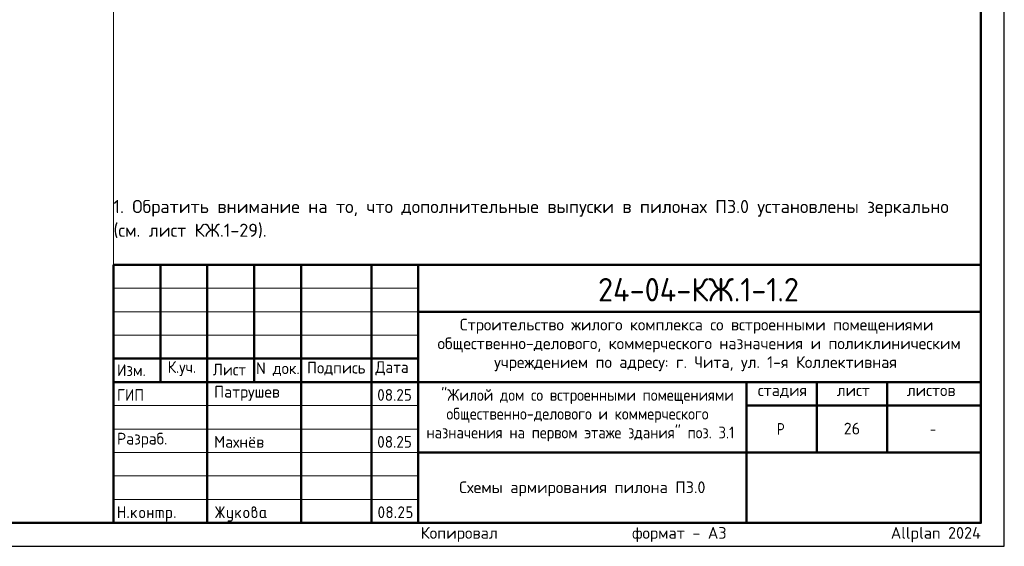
# Model space of a CAD drawing. Header units: millimetres. Extents: x 0 to 42000, y 0 to 29700.
# Tile 5 of 12: x 21000 to 42000, y 0 to 11225. Entities that reach past the tile are written whole.
import ezdxf

# ---------------------------------------------------------------- set-up
doc = ezdxf.new("R2010")
doc.units = ezdxf.units.MM
doc.layers.add('Standard', color=7, linetype='Continuous', lineweight=25)
doc.layers.add('Надписи', color=7, linetype='Continuous', lineweight=25)
doc.styles.add('ISOCPEUR', font='txt')

msp = doc.modelspace()

# ---------------------------------------------------------------- hatches: boundary and pattern name
at = {"layer": 'Standard', "linetype": 'Continuous', "lineweight": 25, "transparency": 33554687}
for points in [[(23099, 614), (23099, 839), (23099, 840), (23099, 842), (23099, 843), (23100, 844), (23100, 845), (23101, 846), (23101, 847), (23102, 848), (23103, 849), (23104, 850), (23105, 850), (23106, 851), (23107, 851), (23109, 851), (23110, 851), (23112, 851), (23113, 851), (23115, 851), (23116, 851), (23117, 851), (23118, 850), (23119, 850), (23120, 849), (23121, 848), (23122, 847), (23122, 846), (23123, 845), (23123, 844), (23124, 843), (23124, 842), (23124, 840), (23124, 839), (23124, 751), (23224, 751), (23224, 839), (23224, 840), (23224, 842), (23224, 843), (23225, 844), (23225, 845), (23226, 846), (23226, 847), (23227, 848), (23228, 849), (23229, 850), (23230, 850), (23231, 851), (23232, 851), (23233, 851), (23235, 851), (23236, 851), (23238, 851), (23239, 851), (23241, 851), (23242, 851), (23243, 850), (23244, 850), (23245, 849), (23246, 848), (23247, 847), (23247, 846), (23248, 845), (23248, 844), (23249, 843), (23249, 842), (23249, 840), (23249, 839), (23249, 614), (23249, 612), (23249, 611), (23249, 609), (23248, 608), (23248, 607), (23247, 606), (23247, 605), (23246, 604), (23245, 604), (23244, 603), (23243, 602), (23242, 602), (23241, 602), (23239, 601), (23238, 601), (23236, 601), (23235, 601), (23233, 601), (23232, 602), (23231, 602), (23230, 602), (23229, 603), (23228, 604), (23227, 604), (23226, 605), (23226, 606), (23225, 607), (23225, 608), (23224, 609), (23224, 611), (23224, 612), (23224, 614), (23224, 726), (23124, 726), (23124, 614), (23124, 612), (23124, 611), (23124, 609), (23123, 608), (23123, 607), (23122, 606), (23122, 605), (23121, 604), (23120, 604), (23119, 603), (23118, 602), (23117, 602), (23116, 602), (23115, 601), (23113, 601), (23112, 601), (23110, 601), (23109, 601), (23107, 602), (23106, 602), (23105, 602), (23104, 603), (23103, 604), (23102, 604), (23101, 605), (23101, 606), (23100, 607), (23100, 608), (23099, 609), (23099, 611), (23099, 612)], [(25259, 704), (25194, 607), (25193, 605), (25192, 604), (25191, 603), (25190, 603), (25188, 602), (25187, 602), (25185, 601), (25183, 601), (25182, 601), (25180, 601), (25179, 602), (25178, 602), (25177, 603), (25176, 603), (25175, 604), (25174, 605), (25173, 605), (25173, 606), (25172, 607), (25172, 609), (25171, 610), (25171, 611), (25171, 613), (25171, 614), (25171, 616), (25172, 618), (25172, 619), (25173, 621), (25243, 726), (25173, 832), (25172, 833), (25172, 835), (25171, 837), (25171, 838), (25171, 840), (25171, 841), (25171, 843), (25172, 844), (25172, 845), (25173, 846), (25173, 847), (25174, 848), (25175, 849), (25176, 849), (25177, 850), (25178, 850), (25179, 851), (25181, 851), (25182, 851), (25184, 851), (25185, 851), (25187, 851), (25188, 851), (25189, 850), (25191, 849), (25192, 848), (25193, 847), (25194, 846), (25259, 749), (25259, 839), (25259, 840), (25259, 842), (25259, 843), (25259, 844), (25260, 845), (25260, 846), (25261, 847), (25262, 848), (25262, 849), (25263, 850), (25264, 850), (25266, 851), (25267, 851), (25268, 851), (25269, 851), (25271, 851), (25273, 851), (25274, 851), (25275, 851), (25277, 851), (25278, 850), (25279, 850), (25280, 849), (25280, 848), (25281, 847), (25282, 846), (25282, 845), (25283, 844), (25283, 843), (25283, 842), (25284, 840), (25284, 839), (25284, 749), (25348, 846), (25349, 847), (25350, 848), (25351, 849), (25353, 850), (25354, 851), (25356, 851), (25357, 851), (25359, 851), (25360, 851), (25361, 851), (25362, 851), (25363, 850), (25365, 850), (25366, 849), (25367, 848), (25367, 847), (25368, 847), (25369, 846), (25370, 845), (25370, 843), (25371, 842), (25371, 841), (25371, 840), (25371, 839), (25371, 837), (25371, 835), (25370, 833), (25369, 832), (25299, 726), (25369, 621), (25370, 619), (25371, 617), (25371, 616), (25371, 614), (25371, 613), (25371, 611), (25371, 610), (25370, 609), (25370, 608), (25369, 607), (25368, 606), (25368, 605), (25367, 604), (25366, 603), (25365, 603), (25364, 602), (25363, 602), (25361, 602), (25360, 601), (25359, 601), (25357, 601), (25356, 602), (25354, 602), (25353, 603), (25351, 603), (25350, 604), (25349, 605), (25348, 607), (25284, 704), (25284, 614), (25284, 612), (25283, 611), (25283, 609), (25283, 608), (25282, 607), (25282, 606), (25281, 605), (25280, 604), (25280, 604), (25279, 603), (25278, 602), (25277, 602), (25275, 602), (25274, 601), (25273, 601), (25271, 601), (25269, 601), (25268, 601), (25267, 602), (25266, 602), (25264, 602), (25263, 603), (25262, 604), (25262, 604), (25261, 605), (25260, 606), (25260, 607), (25259, 608), (25259, 609), (25259, 611), (25259, 612), (25259, 614)], [(29137, 851), (29140, 851), (29144, 851), (29147, 851), (29150, 850), (29153, 850), (29156, 849), (29158, 848), (29161, 847), (29164, 846), (29167, 844), (29169, 843), (29172, 841), (29174, 839), (29177, 837), (29179, 835), (29181, 833), (29184, 831), (29186, 828), (29188, 826), (29189, 823), (29191, 821), (29193, 818), (29194, 816), (29195, 813), (29196, 810), (29197, 807), (29198, 804), (29198, 801), (29199, 798), (29199, 795), (29200, 792), (29200, 789), (29200, 784), (29199, 780), (29198, 775), (29197, 771), (29195, 766), (29193, 762), (29191, 757), (29188, 753), (29110, 626), (29187, 626), (29189, 626), (29190, 626), (29191, 626), (29193, 626), (29194, 625), (29195, 625), (29196, 624), (29197, 623), (29197, 622), (29198, 621), (29198, 620), (29199, 619), (29199, 618), (29199, 617), (29200, 615), (29200, 614), (29200, 612), (29199, 611), (29199, 610), (29199, 608), (29198, 607), (29198, 606), (29197, 605), (29197, 604), (29196, 604), (29195, 603), (29194, 602), (29193, 602), (29191, 602), (29190, 601), (29189, 601), (29187, 601), (29087, 601), (29086, 601), (29084, 601), (29083, 602), (29082, 602), (29081, 602), (29080, 603), (29079, 604), (29078, 604), (29077, 605), (29076, 606), (29076, 607), (29075, 608), (29075, 609), (29075, 611), (29075, 612), (29075, 614), (29075, 616), (29075, 617), (29076, 619), (29077, 621), (29168, 768), (29170, 771), (29171, 773), (29172, 776), (29173, 778), (29174, 781), (29174, 783), (29175, 786), (29175, 789), (29175, 793), (29174, 796), (29173, 800), (29172, 803), (29171, 806), (29168, 809), (29166, 813), (29164, 815), (29161, 818), (29158, 820), (29155, 822), (29152, 823), (29148, 825), (29145, 826), (29141, 826), (29137, 826), (29135, 826), (29132, 826), (29129, 825), (29127, 824), (29124, 823), (29122, 822), (29119, 820), (29117, 818), (29114, 816), (29112, 814), (29110, 812), (29107, 809), (29105, 806), (29103, 802), (29100, 799), (29098, 795), (29097, 793), (29096, 792), (29095, 791), (29094, 790), (29092, 790), (29091, 789), (29089, 789), (29087, 789), (29086, 789), (29084, 789), (29083, 789), (29082, 790), (29081, 790), (29080, 791), (29079, 791), (29078, 792), (29077, 793), (29076, 794), (29076, 795), (29075, 796), (29075, 797), (29075, 798), (29075, 800), (29075, 801), (29075, 803), (29075, 804), (29075, 805), (29076, 806), (29079, 812), (29082, 817), (29085, 822), (29088, 826), (29092, 830), (29095, 834), (29099, 837), (29103, 840), (29107, 843), (29111, 845), (29115, 847), (29119, 848), (29123, 850), (29128, 851), (29132, 851)], [(29250, 739), (29250, 839), (29250, 840), (29250, 842), (29250, 843), (29250, 844), (29251, 845), (29251, 846), (29252, 847), (29253, 848), (29253, 849), (29254, 850), (29255, 850), (29257, 851), (29258, 851), (29259, 851), (29261, 851), (29262, 851), (29349, 851), (29351, 851), (29352, 851), (29354, 851), (29355, 851), (29356, 850), (29357, 850), (29358, 849), (29359, 848), (29359, 847), (29360, 846), (29361, 845), (29361, 844), (29361, 843), (29362, 842), (29362, 840), (29362, 839), (29362, 837), (29362, 836), (29361, 834), (29361, 833), (29361, 832), (29360, 831), (29359, 830), (29359, 829), (29358, 829), (29357, 828), (29356, 827), (29355, 827), (29354, 827), (29352, 826), (29351, 826), (29349, 826), (29275, 826), (29275, 751), (29312, 751), (29315, 751), (29318, 751), (29322, 751), (29324, 750), (29327, 750), (29330, 749), (29333, 748), (29336, 747), (29339, 746), (29341, 744), (29344, 743), (29347, 741), (29349, 739), (29351, 737), (29354, 735), (29356, 733), (29358, 731), (29360, 728), (29362, 726), (29364, 723), (29366, 721), (29367, 718), (29369, 715), (29370, 713), (29371, 710), (29372, 707), (29373, 704), (29373, 701), (29374, 698), (29374, 695), (29374, 692), (29374, 689), (29374, 664), (29374, 661), (29374, 657), (29374, 654), (29373, 651), (29373, 648), (29372, 645), (29371, 643), (29370, 640), (29369, 637), (29367, 634), (29366, 632), (29364, 629), (29362, 627), (29360, 624), (29358, 622), (29356, 620), (29354, 617), (29351, 615), (29349, 613), (29346, 612), (29344, 610), (29341, 608), (29339, 607), (29336, 606), (29333, 605), (29330, 604), (29327, 603), (29324, 602), (29321, 602), (29318, 602), (29315, 601), (29312, 601), (29262, 601), (29261, 601), (29259, 601), (29258, 602), (29257, 602), (29255, 602), (29254, 603), (29253, 604), (29253, 604), (29252, 605), (29251, 606), (29251, 607), (29250, 608), (29250, 610), (29250, 611), (29250, 612), (29250, 614), (29250, 615), (29250, 617), (29250, 618), (29250, 619), (29251, 620), (29251, 621), (29252, 622), (29253, 623), (29253, 624), (29254, 625), (29255, 625), (29257, 626), (29258, 626), (29259, 626), (29261, 626), (29262, 626), (29312, 626), (29316, 626), (29319, 627), (29323, 628), (29326, 629), (29330, 630), (29333, 632), (29336, 634), (29338, 637), (29341, 640), (29343, 643), (29345, 646), (29347, 649), (29348, 653), (29349, 656), (29349, 660), (29349, 664), (29349, 689), (29349, 693), (29349, 696), (29348, 700), (29347, 703), (29345, 707), (29343, 710), (29341, 713), (29338, 715), (29336, 718), (29333, 720), (29330, 722), (29326, 724), (29323, 725), (29319, 726), (29316, 726), (29312, 726), (29262, 726), (29261, 726), (29259, 726), (29258, 727), (29257, 727), (29255, 727), (29254, 728), (29253, 729), (29253, 729), (29252, 730), (29251, 731), (29251, 732), (29250, 733), (29250, 734), (29250, 736), (29250, 737)], [(23299, 626), (23299, 628), (23299, 629), (23299, 631), (23300, 632), (23300, 633), (23301, 634), (23301, 635), (23302, 636), (23303, 637), (23304, 637), (23305, 638), (23306, 638), (23307, 638), (23309, 639), (23310, 639), (23312, 639), (23313, 639), (23314, 639), (23316, 638), (23317, 638), (23318, 638), (23319, 637), (23320, 637), (23321, 636), (23322, 635), (23322, 634), (23323, 633), (23323, 632), (23324, 631), (23324, 629), (23324, 628), (23324, 626), (23324, 614), (23324, 612), (23324, 611), (23324, 610), (23323, 608), (23323, 607), (23322, 606), (23322, 605), (23321, 604), (23320, 604), (23319, 603), (23318, 602), (23317, 602), (23316, 602), (23314, 601), (23313, 601), (23312, 601), (23310, 601), (23309, 601), (23307, 602), (23306, 602), (23305, 602), (23304, 603), (23303, 604), (23302, 604), (23301, 605), (23301, 606), (23300, 607), (23300, 608), (23299, 610), (23299, 611), (23299, 612), (23299, 614)], [(23399, 694), (23478, 773), (23478, 773), (23479, 774), (23480, 775), (23482, 775), (23483, 776), (23484, 776), (23485, 776), (23486, 776), (23488, 776), (23489, 776), (23491, 776), (23492, 775), (23493, 775), (23494, 774), (23495, 774), (23496, 773), (23497, 772), (23497, 771), (23498, 770), (23498, 769), (23499, 768), (23499, 767), (23499, 765), (23499, 764), (23499, 762), (23499, 761), (23498, 760), (23498, 759), (23497, 758), (23497, 757), (23496, 756), (23495, 755), (23440, 700), (23496, 621), (23498, 619), (23498, 617), (23499, 616), (23499, 614), (23499, 612), (23499, 611), (23499, 609), (23498, 608), (23498, 607), (23497, 606), (23497, 605), (23496, 604), (23495, 604), (23494, 603), (23493, 602), (23492, 602), (23491, 602), (23489, 601), (23488, 601), (23486, 601), (23485, 601), (23483, 602), (23482, 602), (23480, 603), (23479, 603), (23478, 604), (23477, 605), (23476, 607), (23422, 682), (23399, 659), (23399, 614), (23399, 612), (23399, 611), (23399, 609), (23398, 608), (23398, 607), (23397, 606), (23397, 605), (23396, 604), (23395, 604), (23394, 603), (23393, 602), (23392, 602), (23391, 602), (23389, 601), (23388, 601), (23386, 601), (23385, 601), (23383, 601), (23382, 602), (23381, 602), (23380, 602), (23379, 603), (23378, 604), (23377, 604), (23376, 605), (23376, 606), (23375, 607), (23375, 608), (23374, 609), (23374, 611), (23374, 612), (23374, 614), (23374, 764), (23374, 765), (23374, 767), (23374, 768), (23375, 769), (23375, 770), (23376, 771), (23376, 772), (23377, 773), (23378, 774), (23379, 774), (23380, 775), (23381, 775), (23382, 776), (23383, 776), (23385, 776), (23386, 776), (23388, 776), (23389, 776), (23391, 776), (23392, 775), (23393, 775), (23394, 774), (23395, 774), (23396, 773), (23397, 772), (23397, 771), (23398, 770), (23398, 769), (23399, 768), (23399, 767), (23399, 765), (23399, 764)], [(23749, 676), (23749, 614), (23749, 612), (23748, 611), (23748, 609), (23748, 608), (23747, 607), (23747, 606), (23746, 605), (23746, 604), (23745, 604), (23744, 603), (23743, 602), (23742, 602), (23740, 602), (23739, 601), (23738, 601), (23736, 601), (23735, 601), (23733, 601), (23732, 602), (23731, 602), (23729, 602), (23729, 603), (23728, 604), (23727, 604), (23726, 605), (23725, 606), (23725, 607), (23724, 608), (23724, 609), (23724, 611), (23724, 612), (23724, 614), (23724, 764), (23724, 765), (23724, 767), (23724, 768), (23724, 769), (23725, 770), (23725, 771), (23726, 772), (23727, 773), (23728, 774), (23729, 774), (23729, 775), (23731, 775), (23732, 776), (23733, 776), (23735, 776), (23736, 776), (23738, 776), (23739, 776), (23740, 776), (23742, 775), (23743, 775), (23744, 774), (23745, 774), (23746, 773), (23746, 772), (23747, 771), (23747, 770), (23748, 769), (23748, 768), (23748, 767), (23749, 765), (23749, 764), (23749, 701), (23823, 701), (23823, 764), (23823, 765), (23824, 767), (23824, 768), (23824, 769), (23825, 770), (23825, 771), (23826, 772), (23826, 773), (23827, 774), (23828, 774), (23829, 775), (23830, 775), (23832, 776), (23833, 776), (23834, 776), (23836, 776), (23837, 776), (23839, 776), (23840, 776), (23841, 775), (23843, 775), (23843, 774), (23844, 774), (23845, 773), (23846, 772), (23847, 771), (23847, 770), (23848, 769), (23848, 768), (23848, 767), (23848, 765), (23848, 764), (23848, 614), (23848, 612), (23848, 611), (23848, 609), (23848, 608), (23847, 607), (23847, 606), (23846, 605), (23845, 604), (23844, 604), (23843, 603), (23843, 602), (23841, 602), (23840, 602), (23839, 601), (23837, 601), (23836, 601), (23834, 601), (23833, 601), (23832, 602), (23830, 602), (23829, 602), (23828, 603), (23827, 604), (23826, 604), (23826, 605), (23825, 606), (23825, 607), (23824, 608), (23824, 609), (23824, 611), (23823, 612), (23823, 614), (23823, 676)], [(23911, 776), (24023, 776), (24026, 776), (24028, 776), (24031, 776), (24033, 775), (24036, 775), (24038, 774), (24040, 773), (24043, 773), (24045, 772), (24047, 770), (24049, 769), (24051, 768), (24053, 767), (24055, 765), (24057, 763), (24059, 762), (24061, 760), (24062, 758), (24064, 756), (24065, 754), (24067, 752), (24068, 750), (24069, 748), (24070, 745), (24071, 743), (24071, 741), (24072, 739), (24072, 736), (24073, 734), (24073, 731), (24073, 729), (24073, 726), (24073, 614), (24073, 612), (24073, 611), (24073, 609), (24073, 608), (24072, 607), (24072, 606), (24071, 605), (24070, 604), (24069, 604), (24068, 603), (24067, 602), (24066, 602), (24065, 602), (24064, 601), (24062, 601), (24061, 601), (24059, 601), (24058, 601), (24057, 602), (24055, 602), (24054, 602), (24053, 603), (24052, 604), (24051, 604), (24051, 605), (24050, 606), (24049, 607), (24049, 608), (24049, 609), (24048, 611), (24048, 612), (24048, 614), (24048, 726), (24048, 729), (24048, 731), (24047, 734), (24046, 736), (24046, 738), (24044, 740), (24043, 742), (24041, 744), (24039, 746), (24037, 747), (24035, 748), (24033, 749), (24031, 750), (24028, 751), (24026, 751), (24023, 751), (23998, 751), (23998, 614), (23998, 612), (23998, 611), (23998, 609), (23998, 608), (23997, 607), (23997, 606), (23996, 605), (23995, 604), (23995, 604), (23994, 603), (23993, 602), (23991, 602), (23990, 602), (23989, 601), (23987, 601), (23986, 601), (23984, 601), (23983, 601), (23982, 602), (23980, 602), (23979, 602), (23978, 603), (23977, 604), (23977, 604), (23976, 605), (23975, 606), (23975, 607), (23974, 608), (23974, 609), (23974, 611), (23973, 612), (23973, 614), (23973, 751), (23924, 751), (23924, 614), (23924, 612), (23923, 611), (23923, 609), (23923, 608), (23922, 607), (23922, 606), (23921, 605), (23920, 604), (23920, 604), (23919, 603), (23918, 602), (23916, 602), (23915, 602), (23914, 601), (23913, 601), (23911, 601), (23909, 601), (23908, 601), (23907, 602), (23906, 602), (23904, 602), (23903, 603), (23902, 604), (23902, 604), (23901, 605), (23900, 606), (23900, 607), (23899, 608), (23899, 609), (23899, 611), (23898, 612), (23898, 614), (23898, 764), (23898, 765), (23899, 767), (23899, 768), (23899, 769), (23900, 770), (23900, 771), (23901, 772), (23902, 773), (23902, 774), (23903, 774), (23904, 775), (23906, 775), (23907, 776), (23908, 776), (23909, 776)], [(24298, 626), (24298, 628), (24298, 629), (24299, 631), (24299, 632), (24299, 633), (24300, 634), (24301, 635), (24301, 636), (24302, 637), (24303, 637), (24304, 638), (24305, 638), (24307, 638), (24308, 639), (24309, 639), (24311, 639), (24312, 639), (24314, 639), (24315, 638), (24316, 638), (24317, 638), (24318, 637), (24319, 637), (24320, 636), (24321, 635), (24322, 634), (24322, 633), (24323, 632), (24323, 631), (24323, 629), (24323, 628), (24323, 626), (24323, 614), (24323, 612), (24323, 611), (24323, 610), (24323, 608), (24322, 607), (24322, 606), (24321, 605), (24320, 604), (24319, 604), (24318, 603), (24317, 602), (24316, 602), (24315, 602), (24314, 601), (24312, 601), (24311, 601), (24309, 601), (24308, 601), (24307, 602), (24305, 602), (24304, 602), (24303, 603), (24302, 604), (24301, 604), (24301, 605), (24300, 606), (24299, 607), (24299, 608), (24299, 610), (24298, 611), (24298, 612), (24298, 614)], [(25521, 576), (25521, 601), (25471, 601), (25468, 601), (25466, 602), (25463, 602), (25461, 602), (25458, 603), (25456, 603), (25454, 604), (25452, 605), (25449, 606), (25447, 607), (25445, 608), (25443, 609), (25441, 611), (25439, 612), (25437, 614), (25436, 616), (25434, 618), (25432, 620), (25431, 622), (25429, 624), (25428, 626), (25427, 628), (25426, 630), (25425, 632), (25424, 634), (25423, 637), (25422, 639), (25422, 641), (25422, 644), (25421, 646), (25421, 649), (25421, 651), (25421, 764), (25421, 765), (25421, 767), (25421, 768), (25422, 769), (25422, 770), (25423, 771), (25423, 772), (25424, 773), (25425, 774), (25426, 774), (25427, 775), (25428, 775), (25429, 776), (25431, 776), (25432, 776), (25434, 776), (25435, 776), (25437, 776), (25438, 776), (25439, 775), (25440, 775), (25441, 774), (25442, 774), (25443, 773), (25444, 772), (25444, 771), (25445, 770), (25445, 769), (25446, 768), (25446, 767), (25446, 765), (25446, 764), (25446, 651), (25446, 649), (25447, 646), (25447, 644), (25448, 642), (25449, 640), (25450, 638), (25452, 636), (25454, 634), (25455, 632), (25457, 630), (25459, 629), (25462, 628), (25464, 627), (25466, 627), (25468, 626), (25471, 626), (25521, 626), (25521, 764), (25521, 765), (25521, 767), (25521, 768), (25522, 769), (25522, 770), (25523, 771), (25523, 772), (25524, 773), (25525, 774), (25526, 774), (25527, 775), (25528, 775), (25529, 776), (25530, 776), (25532, 776), (25533, 776), (25535, 776), (25536, 776), (25538, 776), (25539, 775), (25540, 775), (25541, 774), (25542, 774), (25543, 773), (25544, 772), (25544, 771), (25545, 770), (25545, 769), (25545, 768), (25546, 767), (25546, 765), (25546, 764), (25546, 576), (25546, 574), (25546, 571), (25545, 569), (25545, 566), (25545, 564), (25544, 562), (25543, 559), (25542, 557), (25541, 555), (25540, 553), (25539, 551), (25538, 549), (25537, 547), (25535, 545), (25533, 543), (25532, 541), (25530, 539), (25528, 538), (25526, 536), (25524, 535), (25522, 533), (25520, 532), (25518, 531), (25516, 530), (25514, 529), (25511, 528), (25509, 528), (25507, 527), (25504, 527), (25502, 527), (25499, 526), (25497, 526), (25446, 526), (25445, 526), (25443, 527), (25442, 527), (25441, 527), (25440, 528), (25439, 528), (25438, 529), (25437, 529), (25436, 530), (25435, 531), (25435, 532), (25434, 533), (25434, 535), (25434, 536), (25434, 537), (25434, 539), (25434, 540), (25434, 541), (25434, 542), (25435, 544), (25435, 545), (25436, 546), (25436, 547), (25437, 548), (25438, 549), (25439, 549), (25440, 550), (25442, 550), (25443, 551), (25444, 551), (25445, 551), (25446, 551), (25496, 551), (25499, 551), (25501, 552), (25503, 552), (25506, 553), (25508, 554), (25510, 555), (25512, 557), (25514, 558), (25515, 560), (25517, 562), (25518, 564), (25519, 566), (25520, 568), (25520, 571), (25521, 573)], [(25621, 694), (25700, 773), (25700, 773), (25701, 774), (25702, 775), (25704, 775), (25705, 776), (25706, 776), (25707, 776), (25708, 776), (25710, 776), (25711, 776), (25713, 776), (25714, 775), (25715, 775), (25716, 774), (25717, 774), (25718, 773), (25719, 772), (25719, 771), (25720, 770), (25720, 769), (25721, 768), (25721, 767), (25721, 765), (25721, 764), (25721, 762), (25721, 761), (25721, 760), (25720, 759), (25720, 758), (25719, 757), (25718, 756), (25717, 755), (25662, 700), (25719, 621), (25720, 619), (25720, 617), (25721, 616), (25721, 614), (25721, 612), (25721, 611), (25721, 609), (25720, 608), (25720, 607), (25719, 606), (25719, 605), (25718, 604), (25717, 604), (25716, 603), (25715, 602), (25714, 602), (25713, 602), (25711, 601), (25710, 601), (25708, 601), (25707, 601), (25705, 602), (25704, 602), (25703, 603), (25701, 603), (25700, 604), (25699, 605), (25698, 607), (25644, 682), (25621, 659), (25621, 614), (25621, 612), (25621, 611), (25621, 609), (25620, 608), (25620, 607), (25619, 606), (25619, 605), (25618, 604), (25617, 604), (25616, 603), (25615, 602), (25614, 602), (25613, 602), (25611, 601), (25610, 601), (25608, 601), (25607, 601), (25606, 601), (25604, 602), (25603, 602), (25602, 602), (25601, 603), (25600, 604), (25599, 604), (25598, 605), (25598, 606), (25597, 607), (25597, 608), (25596, 609), (25596, 611), (25596, 612), (25596, 614), (25596, 764), (25596, 765), (25596, 767), (25596, 768), (25597, 769), (25597, 770), (25598, 771), (25598, 772), (25599, 773), (25600, 774), (25601, 774), (25602, 775), (25603, 775), (25604, 776), (25606, 776), (25607, 776), (25608, 776), (25610, 776), (25611, 776), (25613, 776), (25614, 775), (25615, 775), (25616, 774), (25617, 774), (25618, 773), (25619, 772), (25619, 771), (25620, 770), (25620, 769), (25621, 768), (25621, 767), (25621, 765), (25621, 764)], [(29000, 626), (29000, 628), (29000, 629), (29000, 631), (29001, 632), (29001, 633), (29002, 634), (29002, 635), (29003, 636), (29004, 637), (29005, 637), (29006, 638), (29007, 638), (29008, 638), (29009, 639), (29011, 639), (29012, 639), (29014, 639), (29015, 639), (29017, 638), (29018, 638), (29019, 638), (29020, 637), (29021, 637), (29022, 636), (29023, 635), (29023, 634), (29024, 633), (29024, 632), (29024, 631), (29025, 629), (29025, 628), (29025, 626), (29025, 614), (29025, 612), (29025, 611), (29024, 610), (29024, 608), (29024, 607), (29023, 606), (29023, 605), (29022, 604), (29021, 604), (29020, 603), (29019, 602), (29018, 602), (29017, 602), (29015, 601), (29014, 601), (29012, 601), (29011, 601), (29009, 601), (29008, 602), (29007, 602), (29006, 602), (29005, 603), (29004, 604), (29003, 604), (29002, 605), (29002, 606), (29001, 607), (29001, 608), (29000, 610), (29000, 611), (29000, 612), (29000, 614)]]:
    msp.add_hatch(color=7, dxfattribs=at).paths.add_polyline_path(points, flags=16)
h = msp.add_hatch(color=7, dxfattribs=at)
h.paths.add_polyline_path([(25971, 764), (25975, 767), (25979, 769), (25982, 772), (25986, 773), (25990, 775), (25993, 775), (25997, 776), (26000, 776), (26002, 776), (26004, 777), (26006, 777), (26007, 778), (26009, 779), (26011, 781), (26013, 783), (26014, 785), (26016, 787), (26017, 789), (26018, 791), (26019, 793), (26020, 795), (26020, 797), (26021, 799), (26021, 801), (26021, 804), (26020, 806), (26020, 809), (26019, 811), (26018, 813), (26017, 815), (26015, 817), (26014, 819), (26012, 821), (26010, 822), (26008, 824), (26005, 824), (26003, 825), (26001, 826), (25998, 826), (25996, 826), (25993, 826), (25991, 826), (25988, 825), (25986, 824), (25984, 823), (25982, 822), (25980, 821), (25978, 819), (25976, 817), (25975, 815), (25973, 813), (25973, 811), (25972, 809), (25971, 806), (25971, 804), (25971, 801)])
h.paths.add_polyline_path([(26033, 771), (26037, 769), (26041, 767), (26045, 765), (26048, 762), (26052, 759), (26055, 756), (26058, 752), (26060, 748), (26063, 744), (26065, 740), (26067, 736), (26068, 732), (26069, 727), (26070, 723), (26070, 718), (26070, 714), (26070, 664), (26070, 661), (26070, 657), (26070, 654), (26069, 651), (26069, 648), (26068, 645), (26067, 642), (26066, 640), (26065, 637), (26063, 634), (26062, 632), (26060, 629), (26058, 627), (26056, 624), (26054, 622), (26052, 619), (26050, 617), (26048, 615), (26045, 613), (26043, 612), (26040, 610), (26037, 608), (26035, 607), (26032, 606), (26029, 605), (26026, 604), (26024, 603), (26021, 602), (26018, 602), (26014, 602), (26011, 601), (26008, 601), (26005, 601), (26002, 602), (25999, 602), (25996, 602), (25993, 603), (25990, 604), (25987, 605), (25984, 606), (25981, 607), (25979, 608), (25976, 610), (25973, 612), (25971, 613), (25968, 615), (25966, 617), (25964, 620), (25962, 622), (25960, 624), (25958, 627), (25956, 629), (25954, 632), (25953, 634), (25951, 637), (25950, 640), (25949, 643), (25948, 645), (25947, 648), (25947, 651), (25946, 654), (25946, 657), (25946, 661), (25946, 664), (25946, 801), (25946, 804), (25946, 806), (25946, 809), (25947, 811), (25947, 814), (25948, 816), (25948, 818), (25949, 821), (25950, 823), (25951, 825), (25953, 827), (25954, 829), (25955, 831), (25957, 833), (25958, 835), (25960, 837), (25962, 839), (25964, 840), (25966, 842), (25968, 843), (25970, 845), (25972, 846), (25974, 847), (25976, 848), (25979, 849), (25981, 849), (25983, 850), (25986, 850), (25988, 851), (25990, 851), (25993, 851), (25996, 851), (25998, 851), (26001, 851), (26003, 851), (26006, 850), (26008, 850), (26010, 849), (26013, 849), (26015, 848), (26017, 847), (26019, 846), (26021, 844), (26023, 843), (26025, 842), (26027, 840), (26029, 839), (26031, 837), (26033, 835), (26034, 833), (26036, 831), (26037, 829), (26039, 827), (26040, 825), (26041, 823), (26042, 821), (26043, 818), (26043, 816), (26044, 814), (26045, 811), (26045, 809), (26045, 806), (26045, 804), (26045, 801), (26045, 797), (26045, 792), (26044, 788), (26042, 784), (26041, 781), (26038, 777), (26036, 774)], flags=16)
h.paths.add_polyline_path([(26045, 664), (26045, 714), (26045, 718), (26045, 721), (26044, 725), (26043, 728), (26041, 732), (26039, 735), (26037, 738), (26035, 740), (26032, 743), (26029, 745), (26026, 747), (26023, 749), (26019, 750), (26016, 751), (26012, 751), (26008, 751), (26004, 751), (26001, 751), (25997, 750), (25994, 749), (25990, 747), (25987, 745), (25984, 743), (25982, 740), (25979, 738), (25977, 735), (25975, 732), (25973, 728), (25972, 725), (25971, 721), (25971, 718), (25971, 714), (25971, 664), (25971, 660), (25971, 656), (25972, 653), (25973, 649), (25975, 646), (25977, 643), (25979, 640), (25982, 637), (25984, 634), (25987, 632), (25990, 630), (25994, 629), (25997, 628), (26001, 627), (26004, 626), (26008, 626), (26012, 626), (26016, 627), (26019, 628), (26023, 629), (26026, 630), (26029, 633), (26032, 635), (26035, 637), (26037, 640), (26039, 643), (26041, 646), (26043, 649), (26044, 653), (26045, 656), (26045, 660)])
h = msp.add_hatch(color=7, dxfattribs=at)
h.paths.add_polyline_path([(28750, 726), (28750, 734), (28749, 742), (28749, 749), (28748, 756), (28747, 764), (28746, 771), (28745, 778), (28743, 785), (28742, 790), (28741, 795), (28739, 799), (28738, 803), (28736, 807), (28734, 810), (28732, 813), (28731, 816), (28729, 818), (28727, 820), (28724, 822), (28722, 824), (28720, 825), (28718, 826), (28715, 826), (28712, 826), (28710, 826), (28708, 826), (28705, 825), (28703, 824), (28701, 822), (28699, 820), (28696, 818), (28695, 816), (28693, 813), (28691, 810), (28689, 807), (28688, 803), (28686, 799), (28685, 794), (28683, 790), (28682, 785), (28680, 778), (28679, 770), (28678, 763), (28677, 756), (28676, 749), (28676, 741), (28675, 734), (28675, 726), (28675, 719), (28676, 711), (28676, 704), (28677, 696), (28678, 689), (28679, 682), (28680, 675), (28682, 668), (28683, 663), (28684, 658), (28686, 654), (28687, 650), (28689, 646), (28691, 643), (28693, 639), (28694, 637), (28696, 634), (28698, 632), (28701, 630), (28703, 629), (28705, 628), (28707, 627), (28710, 626), (28712, 626), (28715, 626), (28718, 627), (28720, 628), (28722, 629), (28724, 630), (28727, 632), (28729, 634), (28731, 637), (28732, 639), (28734, 643), (28736, 646), (28738, 650), (28739, 654), (28741, 658), (28742, 663), (28743, 668), (28745, 675), (28746, 682), (28747, 689), (28748, 696), (28749, 704), (28749, 711), (28750, 719)])
h.paths.add_polyline_path([(28775, 726), (28775, 721), (28775, 715), (28775, 710), (28774, 705), (28774, 699), (28773, 694), (28773, 689), (28772, 685), (28771, 680), (28771, 675), (28770, 671), (28769, 666), (28768, 662), (28766, 657), (28765, 653), (28764, 649), (28762, 643), (28760, 638), (28757, 633), (28755, 628), (28752, 624), (28749, 620), (28746, 616), (28743, 613), (28740, 610), (28736, 608), (28733, 606), (28729, 604), (28725, 603), (28721, 602), (28717, 601), (28712, 601), (28708, 601), (28704, 602), (28700, 603), (28696, 604), (28692, 606), (28689, 608), (28685, 610), (28682, 613), (28679, 616), (28676, 620), (28673, 624), (28670, 628), (28668, 632), (28665, 638), (28663, 643), (28661, 649), (28660, 653), (28658, 657), (28657, 661), (28656, 666), (28655, 670), (28654, 675), (28654, 680), (28653, 684), (28652, 689), (28652, 694), (28651, 699), (28651, 705), (28650, 710), (28650, 715), (28650, 721), (28650, 726), (28650, 732), (28650, 737), (28650, 743), (28651, 748), (28651, 753), (28652, 758), (28652, 763), (28653, 768), (28654, 773), (28654, 778), (28655, 782), (28656, 787), (28657, 791), (28658, 795), (28660, 800), (28661, 804), (28663, 810), (28665, 815), (28668, 820), (28670, 825), (28673, 829), (28676, 833), (28679, 836), (28682, 839), (28685, 842), (28689, 845), (28692, 847), (28696, 848), (28700, 850), (28704, 851), (28708, 851), (28712, 851), (28717, 851), (28721, 851), (28725, 850), (28729, 848), (28733, 847), (28736, 845), (28740, 842), (28743, 839), (28746, 836), (28749, 833), (28752, 829), (28755, 824), (28757, 820), (28760, 815), (28762, 810), (28764, 804), (28765, 799), (28766, 795), (28768, 791), (28769, 787), (28770, 782), (28771, 777), (28771, 773), (28772, 768), (28773, 763), (28773, 758), (28774, 753), (28774, 748), (28775, 743), (28775, 737), (28775, 732)], flags=16)
h = msp.add_hatch(color=7, dxfattribs=at)
h.paths.add_polyline_path([(28887, 626), (28891, 626), (28895, 627), (28898, 628), (28902, 629), (28905, 630), (28908, 632), (28911, 634), (28914, 637), (28917, 640), (28919, 643), (28921, 646), (28922, 649), (28923, 653), (28924, 656), (28925, 660), (28925, 664), (28925, 689), (28925, 693), (28924, 696), (28923, 700), (28922, 703), (28921, 707), (28919, 710), (28916, 713), (28914, 715), (28911, 718), (28908, 720), (28905, 722), (28902, 724), (28898, 725), (28895, 726), (28891, 726), (28887, 726), (28883, 726), (28880, 726), (28876, 725), (28873, 724), (28870, 722), (28867, 720), (28864, 718), (28861, 715), (28858, 713), (28856, 710), (28854, 707), (28853, 703), (28851, 700), (28851, 696), (28850, 693), (28850, 689), (28850, 664), (28850, 660), (28851, 656), (28851, 653), (28853, 649), (28854, 646), (28856, 643), (28858, 640), (28861, 637), (28864, 634), (28867, 632), (28870, 630), (28873, 629), (28876, 628), (28880, 627), (28883, 626)])
h.paths.add_polyline_path([(28887, 601), (28884, 601), (28881, 602), (28878, 602), (28875, 602), (28872, 603), (28869, 604), (28866, 605), (28863, 606), (28861, 607), (28858, 608), (28855, 610), (28853, 612), (28850, 613), (28848, 615), (28845, 617), (28843, 620), (28841, 622), (28839, 624), (28837, 627), (28835, 629), (28834, 632), (28832, 634), (28831, 637), (28830, 640), (28828, 643), (28828, 645), (28827, 648), (28826, 651), (28826, 654), (28825, 657), (28825, 661), (28825, 664), (28825, 689), (28825, 693), (28825, 696), (28826, 700), (28827, 704), (28827, 707), (28828, 710), (28830, 714), (28831, 717), (28833, 720), (28835, 723), (28837, 726), (28839, 729), (28841, 731), (28844, 734), (28847, 736), (28850, 739), (28847, 741), (28844, 744), (28841, 746), (28839, 749), (28837, 752), (28835, 755), (28833, 758), (28831, 761), (28830, 764), (28828, 767), (28827, 771), (28827, 774), (28826, 778), (28825, 781), (28825, 785), (28825, 789), (28825, 792), (28825, 795), (28826, 798), (28826, 801), (28827, 804), (28828, 807), (28828, 810), (28830, 813), (28831, 816), (28832, 818), (28834, 821), (28835, 823), (28837, 826), (28839, 828), (28841, 831), (28843, 833), (28845, 835), (28848, 837), (28850, 839), (28853, 841), (28855, 843), (28858, 844), (28861, 846), (28863, 847), (28866, 848), (28869, 849), (28872, 850), (28875, 850), (28878, 851), (28881, 851), (28884, 851), (28887, 851), (28891, 851), (28894, 851), (28897, 851), (28900, 850), (28903, 850), (28906, 849), (28909, 848), (28911, 847), (28914, 846), (28917, 844), (28919, 843), (28922, 841), (28924, 839), (28927, 837), (28929, 835), (28932, 833), (28934, 831), (28936, 828), (28938, 826), (28939, 823), (28941, 821), (28943, 818), (28944, 816), (28945, 813), (28946, 810), (28947, 807), (28948, 804), (28949, 801), (28949, 798), (28949, 795), (28950, 792), (28950, 789), (28950, 785), (28949, 781), (28949, 778), (28948, 774), (28947, 771), (28946, 767), (28945, 764), (28943, 761), (28942, 758), (28940, 755), (28938, 752), (28936, 749), (28933, 746), (28931, 744), (28928, 741), (28925, 739), (28929, 735), (28933, 732), (28937, 728), (28939, 724), (28942, 719), (28944, 715), (28946, 710), (28947, 705), (28948, 704), (28948, 702), (28948, 701), (28948, 699), (28949, 697), (28949, 695), (28949, 692), (28949, 690), (28949, 687), (28949, 684), (28950, 681), (28950, 678), (28950, 675), (28950, 671), (28950, 668), (28950, 664), (28950, 661), (28949, 657), (28949, 654), (28949, 651), (28948, 648), (28947, 645), (28946, 643), (28945, 640), (28944, 637), (28943, 634), (28941, 632), (28939, 629), (28938, 627), (28936, 624), (28934, 622), (28932, 620), (28929, 617), (28927, 615), (28924, 613), (28922, 612), (28919, 610), (28917, 608), (28914, 607), (28911, 606), (28909, 605), (28906, 604), (28903, 603), (28900, 602), (28897, 602), (28894, 602), (28891, 601)], flags=16)
h.paths.add_polyline_path([(28887, 751), (28891, 751), (28895, 752), (28898, 753), (28902, 754), (28905, 755), (28908, 757), (28911, 759), (28914, 762), (28917, 765), (28919, 768), (28921, 771), (28922, 774), (28923, 778), (28924, 781), (28925, 785), (28925, 789), (28925, 793), (28924, 796), (28923, 800), (28922, 803), (28921, 806), (28919, 809), (28916, 812), (28914, 815), (28911, 818), (28908, 820), (28905, 822), (28902, 823), (28898, 825), (28895, 826), (28891, 826), (28887, 826), (28883, 826), (28880, 826), (28876, 825), (28873, 823), (28870, 822), (28867, 820), (28864, 818), (28861, 815), (28858, 813), (28856, 810), (28854, 807), (28853, 803), (28851, 800), (28851, 796), (28850, 793), (28850, 789), (28850, 785), (28851, 781), (28851, 778), (28853, 774), (28854, 771), (28856, 768), (28858, 765), (28861, 762), (28864, 759), (28867, 757), (28870, 755), (28873, 754), (28876, 753), (28880, 752), (28883, 751)])
h = msp.add_hatch(color=7, dxfattribs=at)
h.paths.add_polyline_path([(23549, 664), (23549, 714), (23549, 717), (23549, 720), (23549, 723), (23550, 726), (23550, 729), (23551, 732), (23552, 735), (23553, 738), (23554, 740), (23556, 743), (23557, 746), (23559, 748), (23561, 751), (23563, 753), (23565, 756), (23567, 758), (23569, 760), (23572, 762), (23574, 764), (23577, 766), (23579, 768), (23582, 769), (23584, 770), (23587, 772), (23590, 773), (23593, 774), (23596, 774), (23599, 775), (23602, 776), (23605, 776), (23608, 776), (23611, 776), (23614, 776), (23618, 776), (23621, 776), (23624, 775), (23627, 774), (23630, 774), (23633, 773), (23635, 772), (23638, 770), (23641, 769), (23643, 768), (23646, 766), (23648, 764), (23651, 762), (23653, 760), (23655, 758), (23658, 756), (23660, 753), (23662, 751), (23663, 749), (23665, 746), (23666, 743), (23668, 741), (23669, 738), (23670, 735), (23671, 732), (23672, 729), (23672, 726), (23673, 723), (23673, 720), (23674, 717), (23674, 714), (23674, 664), (23674, 660), (23673, 657), (23673, 654), (23672, 651), (23672, 648), (23671, 645), (23670, 642), (23669, 640), (23668, 637), (23666, 634), (23665, 632), (23663, 629), (23662, 627), (23660, 624), (23658, 622), (23655, 620), (23653, 617), (23651, 615), (23648, 613), (23646, 612), (23643, 610), (23641, 608), (23638, 607), (23635, 606), (23632, 605), (23629, 604), (23627, 603), (23624, 602), (23621, 602), (23617, 602), (23614, 601), (23611, 601), (23608, 601), (23605, 602), (23602, 602), (23599, 602), (23596, 603), (23593, 604), (23590, 605), (23587, 606), (23584, 607), (23582, 608), (23579, 610), (23577, 612), (23574, 613), (23572, 615), (23569, 617), (23567, 620), (23565, 622), (23563, 624), (23561, 627), (23559, 629), (23557, 632), (23556, 634), (23554, 637), (23553, 640), (23552, 642), (23551, 645), (23550, 648), (23550, 651), (23549, 654), (23549, 657), (23549, 660)], flags=16)
h.paths.add_polyline_path([(23648, 664), (23648, 714), (23648, 718), (23648, 721), (23647, 725), (23646, 728), (23644, 732), (23642, 735), (23640, 738), (23638, 740), (23635, 743), (23632, 745), (23629, 747), (23625, 749), (23622, 750), (23619, 751), (23615, 751), (23611, 751), (23607, 751), (23604, 751), (23600, 750), (23597, 749), (23594, 747), (23590, 745), (23587, 743), (23585, 740), (23582, 738), (23580, 735), (23578, 732), (23577, 728), (23575, 725), (23574, 721), (23574, 718), (23574, 714), (23574, 664), (23574, 660), (23574, 656), (23575, 653), (23577, 649), (23578, 646), (23580, 643), (23582, 640), (23585, 637), (23587, 634), (23590, 632), (23593, 630), (23597, 629), (23600, 628), (23604, 627), (23607, 626), (23611, 626), (23615, 626), (23619, 627), (23622, 628), (23625, 629), (23629, 630), (23632, 633), (23635, 635), (23638, 637), (23640, 640), (23642, 643), (23644, 646), (23646, 649), (23647, 653), (23648, 656), (23648, 660)])
h = msp.add_hatch(color=7, dxfattribs=at)
h.paths.add_polyline_path([(24123, 764), (24123, 765), (24124, 767), (24124, 768), (24124, 769), (24125, 770), (24125, 771), (24126, 772), (24127, 773), (24127, 774), (24128, 774), (24129, 775), (24130, 775), (24132, 776), (24133, 776), (24134, 776), (24136, 776), (24198, 776), (24201, 776), (24203, 776), (24206, 776), (24208, 775), (24211, 775), (24213, 774), (24215, 773), (24218, 773), (24220, 772), (24222, 770), (24224, 769), (24226, 768), (24228, 767), (24230, 765), (24232, 763), (24234, 762), (24236, 760), (24237, 758), (24239, 756), (24240, 754), (24241, 752), (24243, 750), (24244, 748), (24245, 746), (24245, 743), (24246, 741), (24247, 739), (24247, 736), (24248, 734), (24248, 731), (24248, 729), (24248, 726), (24248, 651), (24248, 649), (24248, 646), (24248, 644), (24247, 641), (24247, 639), (24246, 637), (24245, 634), (24245, 632), (24244, 630), (24243, 628), (24241, 626), (24240, 624), (24239, 622), (24237, 620), (24236, 618), (24234, 616), (24232, 614), (24230, 612), (24228, 611), (24226, 609), (24224, 608), (24222, 607), (24220, 606), (24218, 605), (24215, 604), (24213, 603), (24211, 603), (24208, 602), (24206, 602), (24203, 602), (24201, 601), (24198, 601), (24148, 601), (24148, 539), (24148, 537), (24148, 536), (24148, 535), (24148, 533), (24147, 532), (24147, 531), (24146, 530), (24145, 529), (24145, 529), (24144, 528), (24143, 528), (24141, 527), (24140, 527), (24139, 527), (24138, 526), (24136, 526), (24134, 526), (24133, 527), (24132, 527), (24130, 527), (24129, 528), (24128, 528), (24127, 529), (24127, 529), (24126, 530), (24125, 531), (24125, 532), (24124, 533), (24124, 535), (24124, 536), (24123, 537), (24123, 539)], flags=16)
h.paths.add_polyline_path([(24148, 751), (24148, 626), (24198, 626), (24201, 626), (24203, 627), (24206, 627), (24208, 628), (24210, 629), (24212, 630), (24214, 632), (24216, 634), (24218, 635), (24219, 637), (24220, 639), (24221, 642), (24222, 644), (24223, 646), (24223, 649), (24223, 651), (24223, 726), (24223, 729), (24223, 731), (24222, 734), (24221, 736), (24220, 738), (24219, 740), (24218, 742), (24216, 744), (24214, 746), (24212, 747), (24210, 748), (24208, 749), (24206, 750), (24203, 751), (24201, 751), (24198, 751)])
h = msp.add_hatch(color=7, dxfattribs=at)
h.paths.add_polyline_path([(25771, 664), (25771, 714), (25771, 717), (25771, 720), (25771, 723), (25772, 726), (25773, 729), (25773, 732), (25774, 735), (25775, 738), (25777, 740), (25778, 743), (25779, 746), (25781, 748), (25783, 751), (25785, 753), (25787, 756), (25789, 758), (25791, 760), (25794, 762), (25796, 764), (25799, 766), (25801, 768), (25804, 769), (25806, 770), (25809, 772), (25812, 773), (25815, 774), (25818, 774), (25821, 775), (25824, 776), (25827, 776), (25830, 776), (25833, 776), (25836, 776), (25840, 776), (25843, 776), (25846, 775), (25849, 774), (25852, 774), (25855, 773), (25857, 772), (25860, 770), (25863, 769), (25865, 768), (25868, 766), (25871, 764), (25873, 762), (25875, 760), (25878, 758), (25880, 756), (25882, 753), (25884, 751), (25885, 749), (25887, 746), (25889, 743), (25890, 741), (25891, 738), (25892, 735), (25893, 732), (25894, 729), (25894, 726), (25895, 723), (25895, 720), (25896, 717), (25896, 714), (25896, 664), (25896, 660), (25895, 657), (25895, 654), (25894, 651), (25894, 648), (25893, 645), (25892, 642), (25891, 640), (25890, 637), (25888, 634), (25887, 632), (25885, 629), (25884, 627), (25882, 624), (25880, 622), (25877, 620), (25875, 617), (25873, 615), (25870, 613), (25868, 612), (25865, 610), (25863, 608), (25860, 607), (25857, 606), (25854, 605), (25852, 604), (25849, 603), (25846, 602), (25843, 602), (25840, 602), (25836, 601), (25833, 601), (25830, 601), (25827, 602), (25824, 602), (25821, 602), (25818, 603), (25815, 604), (25812, 605), (25809, 606), (25806, 607), (25804, 608), (25801, 610), (25799, 612), (25796, 613), (25794, 615), (25791, 617), (25789, 620), (25787, 622), (25785, 624), (25783, 627), (25781, 629), (25779, 632), (25778, 634), (25777, 637), (25775, 640), (25774, 642), (25773, 645), (25773, 648), (25772, 651), (25771, 654), (25771, 657), (25771, 660)], flags=16)
h.paths.add_polyline_path([(25871, 664), (25871, 714), (25871, 718), (25870, 721), (25869, 725), (25868, 728), (25866, 732), (25864, 735), (25862, 738), (25860, 740), (25857, 743), (25854, 745), (25851, 747), (25848, 749), (25844, 750), (25841, 751), (25837, 751), (25833, 751), (25829, 751), (25826, 751), (25822, 750), (25819, 749), (25816, 747), (25813, 745), (25810, 743), (25807, 740), (25804, 738), (25802, 735), (25800, 732), (25799, 728), (25797, 725), (25797, 721), (25796, 718), (25796, 714), (25796, 664), (25796, 660), (25797, 656), (25797, 653), (25799, 649), (25800, 646), (25802, 643), (25804, 640), (25807, 637), (25809, 634), (25812, 632), (25815, 630), (25819, 629), (25822, 628), (25826, 627), (25829, 626), (25833, 626), (25837, 626), (25841, 627), (25844, 628), (25848, 629), (25851, 630), (25854, 633), (25857, 635), (25860, 637), (25862, 640), (25864, 643), (25866, 646), (25868, 649), (25869, 653), (25870, 656), (25871, 660)])
h = msp.add_hatch(color=7, dxfattribs=at)
h.paths.add_polyline_path([(26220, 751), (26170, 751), (26168, 751), (26165, 751), (26163, 750), (26161, 749), (26159, 748), (26157, 747), (26155, 746), (26153, 744), (26151, 742), (26150, 740), (26148, 738), (26147, 736), (26147, 734), (26146, 731), (26146, 729), (26146, 726), (26146, 651), (26146, 649), (26146, 646), (26147, 644), (26147, 642), (26148, 640), (26150, 638), (26151, 636), (26153, 634), (26155, 632), (26157, 630), (26159, 629), (26161, 628), (26163, 627), (26166, 627), (26168, 626), (26170, 626), (26195, 626), (26198, 626), (26200, 627), (26203, 627), (26205, 628), (26207, 629), (26209, 630), (26211, 632), (26213, 634), (26215, 635), (26216, 637), (26218, 639), (26218, 642), (26219, 644), (26220, 646), (26220, 649), (26220, 651)])
h.paths.add_polyline_path([(26270, 614), (26270, 612), (26270, 611), (26270, 609), (26270, 608), (26269, 607), (26269, 606), (26268, 605), (26267, 604), (26266, 604), (26265, 603), (26264, 602), (26263, 602), (26262, 602), (26261, 601), (26259, 601), (26258, 601), (26253, 601), (26249, 602), (26246, 603), (26242, 605), (26238, 606), (26235, 609), (26232, 611), (26229, 615), (26226, 611), (26222, 609), (26218, 606), (26214, 605), (26210, 603), (26205, 602), (26200, 601), (26195, 601), (26170, 601), (26168, 601), (26165, 602), (26163, 602), (26160, 602), (26158, 603), (26156, 603), (26153, 604), (26151, 605), (26149, 606), (26147, 607), (26145, 608), (26143, 609), (26141, 611), (26139, 612), (26137, 614), (26135, 616), (26133, 618), (26132, 619), (26130, 621), (26129, 623), (26127, 625), (26126, 628), (26125, 630), (26124, 632), (26123, 634), (26123, 636), (26122, 639), (26121, 641), (26121, 644), (26121, 646), (26121, 649), (26121, 651), (26121, 726), (26121, 729), (26121, 731), (26121, 734), (26121, 736), (26122, 739), (26123, 741), (26123, 743), (26124, 746), (26125, 748), (26126, 750), (26127, 752), (26129, 754), (26130, 756), (26132, 758), (26133, 760), (26135, 762), (26137, 763), (26139, 765), (26141, 767), (26143, 768), (26145, 769), (26147, 770), (26149, 772), (26151, 773), (26153, 773), (26156, 774), (26158, 775), (26160, 775), (26163, 776), (26165, 776), (26168, 776), (26170, 776), (26233, 776), (26234, 776), (26236, 776), (26237, 776), (26238, 775), (26239, 775), (26240, 774), (26241, 774), (26242, 773), (26243, 772), (26244, 771), (26244, 770), (26245, 769), (26245, 768), (26245, 767), (26245, 765), (26245, 764), (26245, 639), (26245, 637), (26246, 636), (26246, 634), (26246, 633), (26246, 632), (26247, 631), (26248, 630), (26248, 629), (26249, 629), (26250, 628), (26251, 627), (26252, 627), (26254, 627), (26255, 626), (26256, 626), (26258, 626), (26259, 626), (26261, 626), (26262, 626), (26263, 625), (26264, 625), (26265, 625), (26266, 624), (26267, 623), (26268, 622), (26269, 621), (26269, 620), (26270, 619), (26270, 618), (26270, 617), (26270, 615)], flags=16)

# ---------------------------------------------------------------- linework, layer by layer
at = {"layer": 'Standard', "color": 7, "linetype": 'Continuous', "lineweight": 50, "transparency": 33554687}
for p, q in [((23000, 500), (23000, 6000)), ((23000, 6000), (41500, 6000)), ((24000, 3500), (24000, 6000)), ((25000, 500), (25000, 6000)), ((26000, 3500), (26000, 6000)), ((27000, 500), (27000, 6000)), ((28500, 500), (28500, 6000)), ((29500, 500), (29500, 6000)), ((29500, 5000), (41500, 5000)), ((23000, 4000), (29500, 4000)), ((23000, 4000), (29500, 4000)), ((23000, 3500), (29500, 3500)), ((23000, 3500), (29500, 3500)), ((29500, 3500), (41500, 3500)), ((36500, 2000), (36500, 3500)), ((38000, 2000), (38000, 3500)), ((39500, 2000), (39500, 3500)), ((36500, 3000), (41500, 3000)), ((29500, 2000), (41500, 2000)), ((36500, 500), (36500, 2000)), ((36500, 500), (36500, 2000))]:
    msp.add_line(p, q, dxfattribs=at)
at = {"layer": 'Standard', "color": 7, "linetype": 'Continuous', "lineweight": 25, "transparency": 33554687}
for p, q in [((41500, 500), (41500, 6000)), ((23000, 500), (41500, 500)), ((23000, 500), (41500, 500)), ((23000, 500), (41500, 500))]:
    msp.add_line(p, q, dxfattribs=at)
at = {"layer": 'Standard', "color": 7, "linetype": 'Continuous', "lineweight": 13, "transparency": 33554687}
for p, q in [((23000, 5500), (29500, 5500)), ((23000, 5000), (29500, 5000)), ((23000, 4500), (29500, 4500)), ((23000, 3000), (29500, 3000)), ((23000, 2500), (29500, 2500)), ((23000, 2500), (29500, 2500)), ((23000, 2000), (29500, 2000)), ((23000, 2000), (29500, 2000)), ((23000, 1500), (29500, 1500)), ((23000, 1000), (29500, 1000))]:
    msp.add_line(p, q, dxfattribs=at)
at = {"layer": 'Standard', "color": 7, "linetype": 'Continuous', "lineweight": 25, "transparency": 33554687}
msp.add_lwpolyline([(0, 0), (42000, 0), (42000, 29700), (0, 29700), (0, 0)], close=True, dxfattribs=at)
at = {"layer": 'Standard', "color": 7, "linetype": 'Continuous', "lineweight": 50, "transparency": 33554687}
msp.add_lwpolyline([(2000, 29200), (41500, 29200), (41500, 500), (2000, 500), (2000, 29200)], close=True, dxfattribs=at)
at = {"layer": 'Standard', "color": 7, "linetype": 'Continuous', "lineweight": 13, "transparency": 33554687}
msp.add_lwpolyline([(23000, 29200), (2000, 29200), (2000, 500), (23000, 500), (23000, 29200)], dxfattribs=at)
at = {"layer": 'Standard', "color": 7, "linetype": 'Continuous', "lineweight": 25, "transparency": 33554687}
msp.add_lwpolyline([(41500, 6000), (23000, 6000), (23000, 500), (41500, 500), (41500, 6000)], dxfattribs=at)

# ---------------------------------------------------------------- texts
at = {"layer": 'Standard', "color": 7, "linetype": 'Continuous', "lineweight": 13, "transparency": 33554687, "insert": (23000, 7383), "char_height": 280, "width": 17826.9, "attachment_point": 1, "line_spacing_factor": 1.084337}
msp.add_mtext('\\A1;{\\fISOCPEUR|i0|b0;\\H279.999995;\\W1.000000;\\C7;1. Обратить внимание на то, что дополнительные выпуски в пилонах П3.0 установлены зеркально}\\P{\\fISOCPEUR|i0|b0;\\H279.999995;\\W1.000000;\\C7;(см. лист КЖ.1-29).}\\P', dxfattribs=at)
at = {"layer": 'Standard', "color": 7, "linetype": 'Continuous', "lineweight": 50, "transparency": 33554687, "insert": (33335, 5218), "char_height": 500, "width": 4831.97, "attachment_point": 7, "style": 'ISOCPEUR'}
msp.add_mtext('\\W0.94;24-04-КЖ.1-1.2', dxfattribs=at)
at = {"layer": 'Standard', "color": 7, "linetype": 'Continuous', "lineweight": 25, "transparency": 33554687, "char_height": 250, "style": 'ISOCPEUR'}
for s, insert, width, attachment_point in [('\\W0.99;Строительство жилого комплекса со встроенными помещениями', (30388, 4533), 10343.94, 7), ('\\W0.99;общественно-делового, коммерческого назначения и поликлиническим', (29912, 4133), 11292.27, 7), ('\\W0.99;учреждением по адресу: г. Чита, ул. 1-я Коллективная', (31119, 3733), 8881.18, 7), ('\\W0.93;Изм.', (23074, 3628), 752.88, 7), ('\\W0.93;К.уч.', (24156, 3628), 816.01, 7), ('\\W0.94;Лист', (25119, 3643), 866.93, 7), ('\\W0.95;N док.', (26043, 3631), 1068.13, 7), ('\\W0.96;Подпись', (27129, 3643), 1344.28, 7), ('\\W0.94;Дата', (28588, 3643), 967.74, 7), ('\\W0.90;"Жилой дом со встроенными помещениями', (29989, 3033), 6132.51, 7), ('\\W0.92;ГИП', (23074, 3101), 689.6, 7), ('\\W0.97;Патрушев', (25146, 3101), 1670.19, 7), ('\\W0.94;08.25', (28625, 3101), 891.68, 7), ('\\W0.90;общественно-делового и коммерческого', (30102, 2633), 5904.55, 7), ('\\W0.99;стадия    лист     листов', (36743, 3162), 4372.59, 7), ('\\W0.90;назначения на первом этаже здания" поз. 3.1', (29676, 2233), 6756.08, 7), ('\\W0.80;Р', (37150, 2375), 299.86, 7), ('\\W0.96;Разраб.', (23074, 2101), 1306.55, 7), ('\\W0.96;Махнёв', (25146, 2101), 1243.9, 7), ('\\W0.94;08.25', (28625, 2101), 891.68, 7), ('\\W0.78;-', (40412, 2375), 272.01, 7), ('\\A1;{\\fISOCPEUR|i0|b0;\\H250.000000;\\W1.000000;\\C7;Схемы армирования пилона П3.0}\\P', (33000, 1383), 5198.78, 2)]:
    msp.add_mtext(s, dxfattribs=dict(at, insert=insert, width=width, attachment_point=attachment_point))
at = {"layer": 'Standard', "color": 8, "linetype": 'Continuous', "lineweight": 13, "transparency": 33554687, "insert": (41500, 248), "char_height": 250, "width": 11749.46, "attachment_point": 6, "style": 'ISOCPEUR'}
msp.add_mtext('\\A1;{\\fISOCPEUR|i0|b0;\\H250.000000;\\W1.000000;\\C8;Копировал                  формат - А3                      Allplan 2024}\\P', dxfattribs=at)
at = {"layer": 'Надписи', "color": 7, "linetype": 'Continuous', "lineweight": 13, "transparency": 33554687, "insert": (38750, 2510), "char_height": 250, "width": 459.38, "attachment_point": 5, "style": 'ISOCPEUR'}
msp.add_mtext('\\A1;{\\fISOCPEUR|i0|b0;\\H250.000000;\\W1.000000;\\C7;26}\\P', dxfattribs=at)

doc.saveas('drawing.dxf')
